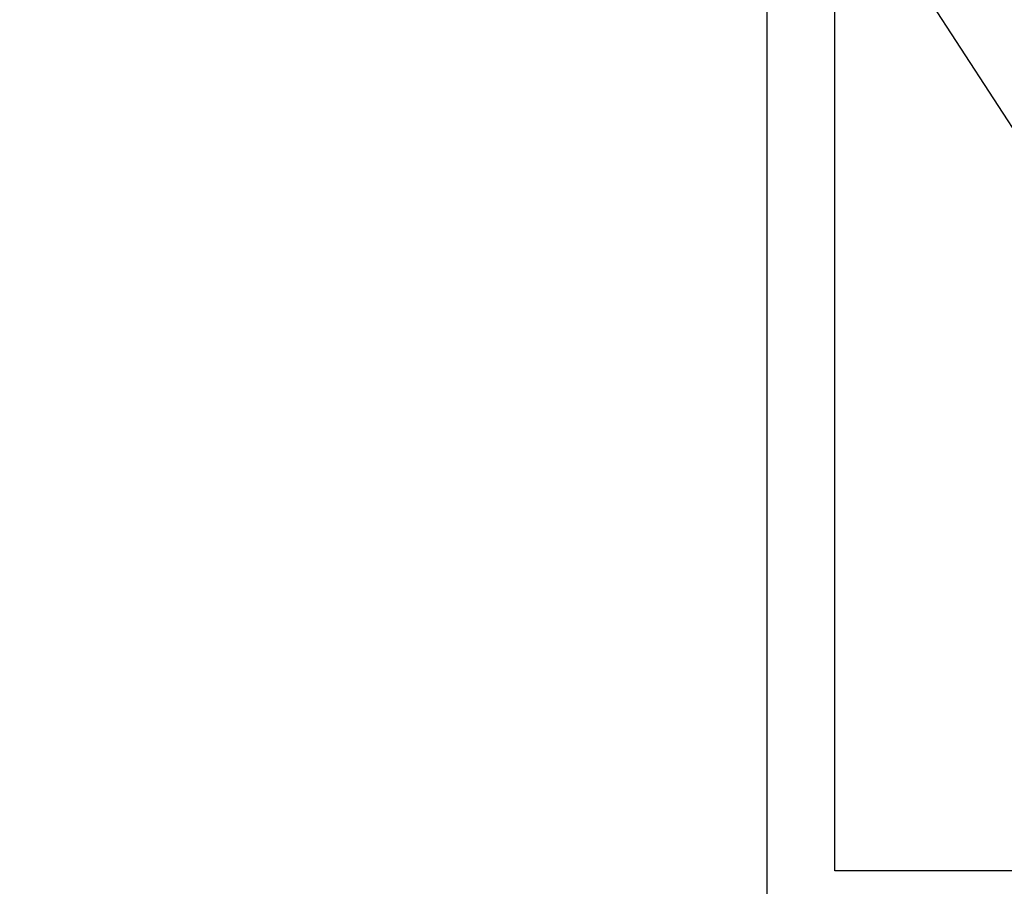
# Model space of a CAD drawing. Header units: millimetres. Extents: x -197461 to 862495, y -970068 to 63888.
# Tile 120 of 205: x -132728 to -129014, y -324816 to -321549. Entities that reach past the tile are written whole.
import ezdxf
from ezdxf import colors
from ezdxf.entities.mleader import LeaderData, LeaderLine
from ezdxf.math import Vec2, Vec3

# ---------------------------------------------------------------- set-up
doc = ezdxf.new("R2010")
doc.units = ezdxf.units.MM
doc.layers.get('0').update_dxf_attribs({"linetype": 'CONTINUOUS'})
doc.layers.add('UAS', color=240, linetype='CONTINUOUS')

msp = doc.modelspace()

# ---------------------------------------------------------------- linework, layer by layer
at = {"color": 18, "true_color": 0x000000}
for points in [[(-129908.11049, -318584.60717), (-64151.1498, -318584.60717), (-64151.1498, -334221.48688), (-129908.11049, -334221.48688)], [(-129653.8395, -318859.21104), (-123838.32521, -318859.21104), (-123838.32521, -324758.34564), (-129653.8395, -324758.34564)]]:
    msp.add_lwpolyline(points, close=True, dxfattribs=at)

# ---------------------------------------------------------------- leaders
at = {"layer": 'UAS', "color": 18, "true_color": 0x000000}
ml = msp.add_multileader_mtext('Standard', dxfattribs=at)
ml.set_content('\\A1;{\\fArial Narrow|b0|i0|c0|p34;\\C256;\\c0;Adre\\fArial Narrow|b0|i0|c186|p34;šu modulis  \\fArial|b0|i0|c186|p34;\\C1;AVM4/13/83,  \\C256;\\c0;2. OUT/2 IN    \\fArial Narrow|b0|i0|c186|p34;(Uzstadīšanas  vietas precizēt montāžas laikā)\\fArial|b0|i0|c186|p34;\\C1;\\P\\pxql;\\fArial Narrow|b0|i0|c186|p34;\\C256;\\c0;1 OUT - uz līfta automātikas }', color=(41, 19, 236))
ml.set_leader_properties()
ml.build(insert=Vec2(0, 0))
ml.multileader.update_dxf_attribs({"text_right_attachment_type": 6, "dogleg_length": 0.36, "arrow_head_size": 166.99834})
ctx = ml.context
ctx.base_point, ctx.char_height, ctx.arrow_head_size, ctx.landing_gap_size, ctx.plane_origin = Vec3(-135786.67215, -319903.04013), 208.74792195, 166.99834, 83.49917, Vec3(-136546.53362, -348772.37625)
ctx.right_attachment = 6
notes = []
notes.append((ctx, [(1, (1, 1, 0), (-130222.8122, -320047.38376), (-1, 0), 235.97506, [(0, [(-126929.44079, -325118.7338)], 0, [])])]))
ctx.mtext.insert, ctx.mtext.width, ctx.mtext.flow_direction = Vec3(-135703.17298, -319796.88626), 6772.0652098, 5
for ctx, leaders in notes:
    for number, flags, end, landing, length, lines in leaders:
        leader = LeaderData()
        leader.index, (leader.has_last_leader_line, leader.has_dogleg_vector, leader.attachment_direction) = number, flags
        leader.last_leader_point, leader.dogleg_vector, leader.dogleg_length = Vec3(end), Vec3(landing), length
        for number, points, colour, breaks in lines:
            line = LeaderLine()
            line.index, line.vertices, line.color, line.breaks = number, Vec3.list(points), colors.encode_raw_color(colour), breaks
            leader.lines.append(line)
        ctx.leaders.append(leader)

doc.saveas('drawing.dxf')
